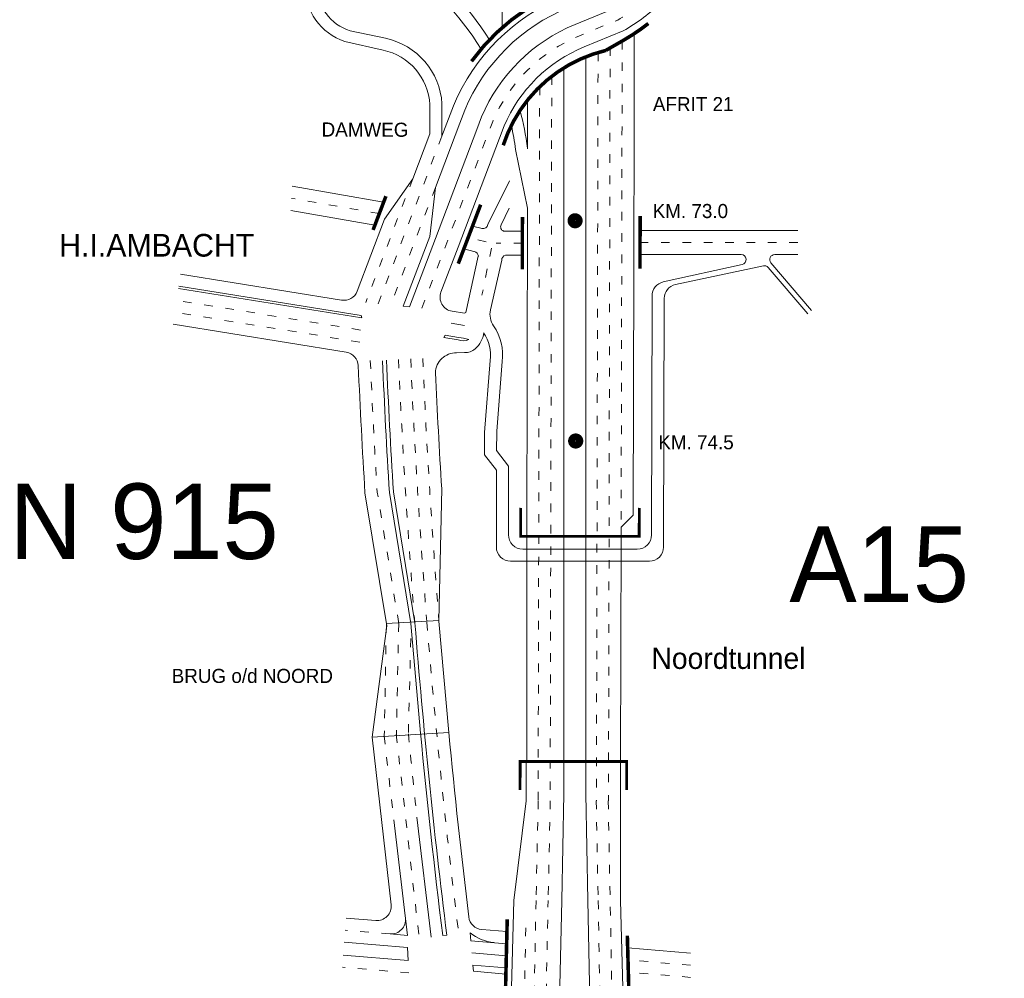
# Model space of a CAD drawing. Header units: metres. Extents: x 534 to 2089, y -2348 to -1299.
# Tile 6 of 7: x 1922 to 2060, y -1612 to -1477. Entities that reach past the tile are written whole.
import ezdxf

# ---------------------------------------------------------------- set-up
doc = ezdxf.new("R2010")
doc.units = ezdxf.units.M
doc.linetypes.add('ACAD_ISO03W100', pattern=[30, 12, -18])
for name, color, linetype, lineweight in [('deelstrepen', 8, 'ACAD_ISO03W100', 0), ('HEKTO', 7, 'Continuous', 0), ('Kunstwerk', 7, 'Continuous', 0), ('RW-MARK', 7, 'Continuous', 0), ('Spoorweg solid', 7, 'Continuous', 0), ('Text', 7, 'Continuous', 0)]:
    doc.layers.add(name, color=color, linetype=linetype, lineweight=lineweight)

msp = doc.modelspace()

# ---------------------------------------------------------------- linework, layer by layer
at = {"layer": 'deelstrepen', "linetype": 'ACAD_ISO03W100', "ltscale": 0.1}
for p, q in [((2004.48, -1481.17), (2004.26, -1586.96)), ((2002.79, -1481.9), (2002.56, -1586.96)), ((1996.29, -1485.24), (1996.07, -1586.96)), ((1994.6, -1486.7), (1994.38, -1586.96)), ((1980.87, -1493.63), (1971.94, -1517.17)), ((1976.78, -1499.61), (1970.19, -1517)), ((1972.08, -1504.51), (1959.76, -1502.37)), ((1987.09, -1508.5), (1984.56, -1507.89)), ((1992.16, -1508.66), (1988.51, -1508.66)), ((2030.84, -1508.57), (2008.67, -1508.57)), ((1987.83, -1509.35), (1986.49, -1515.99)), ((1969.43, -1520.86), (1943.64, -1516.7)), ((1969.33, -1522.56), (1943.4, -1518.38)), ((1974.81, -1562.06), (1971.8, -1543.63)), ((1973.08, -1562.16), (1972.78, -1577.84)), ((1974.81, -1562.06), (1974.48, -1577.78)), ((1976.5, -1564.2), (1976.17, -1577.55)), ((1972.78, -1577.84), (1974.1, -1589.62)), ((1974.47, -1577.65), (1977.65, -1606)), ((1994.39, -1586.96), (1994.09, -1600.97)), ((1996.08, -1586.96), (1995.78, -1600.97)), ((2002.53, -1586.96), (2002.81, -1600.97)), ((2004.21, -1586.96), (2004.49, -1600.97)), ((1994.09, -1600.97), (1992.59, -1675.05)), ((1994.28, -1673.88), (1995.78, -1600.97)), ((2002.81, -1600.97), (2003.98, -1667.21)), ((2005.68, -1666.05), (2004.49, -1600.97)), ((1973.59, -1605.66), (1967.27, -1605.13)), ((1992.65, -1604.79), (1991.2, -1676)), ((2015.79, -1610.06), (2007, -1609.32)), ((1976.25, -1611.12), (1966.91, -1610.34)), ((2015.79, -1611.76), (2007.04, -1611.03))]:
    msp.add_line(p, q, dxfattribs=at)
at = {"layer": 'deelstrepen', "linetype": 'ACAD_ISO03W100', "ltscale": 0.1, "flags": 128}
msp.add_lwpolyline([(1978.07, -1517.78), (1981.55, -1508.62), (1987.35, -1493.33), (1988.01, -1491.57, -0.19745), (2000.2, -1479.53), (2005.56, -1477.34, 0.059027), (2010.6, -1473.55, 0.094518), (2016.29, -1465.39), (2026.59, -1442.36)], format="xyb", dxfattribs=at)
at = {"layer": 'deelstrepen', "linetype": 'ACAD_ISO03W100', "ltscale": 0.1}
msp.add_lwpolyline([(2006.18, -1480.28), (2006.03, -1549.83)], dxfattribs=at)
at = {"layer": 'deelstrepen', "linetype": 'ACAD_ISO03W100', "ltscale": 0.1, "flags": 128}
msp.add_lwpolyline([(1979.96, -1500.83), (1973.69, -1517.35)], dxfattribs=at)
at = {"layer": 'deelstrepen', "linetype": 'ACAD_ISO03W100', "ltscale": 0.1}
for centre, radius, start, end in [((2981.85, -1481.47), 1011.97, 182.47294, 183.52168), ((2984.12, -1481.41), 1010.27, 182.47294, 184.57043), ((2984.12, -1481.41), 1008.57, 182.47294, 184.57043), ((2984.12, -1481.41), 1006.87, 182.47294, 184.57529), ((2984.12, -1481.41), 1008.57, 184.57529, 187.07766), ((2984.12, -1481.41), 1012.52, 185.44824, 186.11473)]:
    msp.add_arc(centre, radius, start, end, dxfattribs=at)
at = {"layer": 'HEKTO', "const_width": 1.02, "flags": 128}
for points in [[(1999.57, -1504.97, 1), (1999.57, -1506.07, 1)], [(1999.65, -1535.89, 1), (1999.65, -1537, 1)]]:
    msp.add_lwpolyline(points, format="xyb", close=True, dxfattribs=at)
at = {"layer": 'Kunstwerk', "color": 9}
for p, q in [((1992.77, -1549.83), (1992.77, -1581.45)), ((1997.99, -1549.83), (1997.99, -1581.45)), ((2001.09, -1549.83), (2001.09, -1581.45)), ((2006.03, -1549.83), (2005.96, -1581.45))]:
    msp.add_line(p, q, dxfattribs=at)
at = {"layer": 'Kunstwerk'}
for p, q in [((1980.45, -1561.64), (1973.08, -1562.07)), ((1981.83, -1577.4), (1980.45, -1561.73)), ((1973.12, -1562.38), (1971.09, -1578.03)), ((1981.83, -1577.4), (1971.09, -1578.03))]:
    msp.add_line(p, q, dxfattribs=at)
at = {"layer": 'Kunstwerk', "const_width": 0.5}
for points in [[(1985.03, -1483.13, -0.139045), (1997.62, -1473.24), (2002.51, -1471.24, 0.053125), (2005.88, -1468.66, 0.087072), (2009.86, -1463.11, 0.087072)], [(1989.48, -1494.92), (1990.12, -1493.21, -0.237155), (2003.88, -1481.6), (2006.37, -1480.17, 0.035906), (2009.85, -1477.82, 0.035906)]]:
    msp.add_lwpolyline(points, format="xyb", dxfattribs=at)
at = {"layer": 'Kunstwerk'}
for points, const_width in [([(1971.21, -1506.81), (1973.01, -1502.07)], 0.5), ([(1983.17, -1511.54), (1986.31, -1503.26)], 0.5), ([(1992.17, -1504.97), (1992.16, -1512.36)], 0.5), ([(2008.69, -1504.87), (2008.68, -1512.26)], 0.5), ([(2008.58, -1545.83), (2008.57, -1549.83), (1991.92, -1549.83), (1991.93, -1545.83)], 0.4), ([(2006.8, -1585.45), (2006.81, -1581.45), (1991.85, -1581.45), (1991.84, -1585.45)], 0.4), ([(1990.04, -1603.62), (1989.73, -1616.38)], 0.5), ([(2006.9, -1605.9), (2007.23, -1617.84)], 0.5)]:
    msp.add_lwpolyline(points, dxfattribs=dict(at, const_width=const_width))
at = {"layer": 'RW-MARK'}
for p, q in [((1989.34, -1472.75), (1989.34, -1478.39)), ((1968.01, -1478.85), (1972.96, -1479.9)), ((1967.23, -1480.36), (1972.61, -1481.56)), ((2001.09, -1482.49), (2001.09, -1549.83)), ((1997.99, -1484.06), (1997.99, -1549.83)), ((1992.9, -1488.57), (1992.9, -1495.43)), ((1991.2, -1495.53), (1992.87, -1503.76)), ((1976.78, -1499.61), (1972.81, -1505.3)), ((1972.69, -1502.9), (1959.86, -1500.67)), ((1979.96, -1500.83), (1979.17, -1507.72)), ((1990.34, -1499.9), (1987.31, -1506.05)), ((1990.33, -1503.76), (1989.17, -1506.11)), ((1992.87, -1503.76), (1992.77, -1549.83)), ((1971.47, -1506.13), (1959.67, -1504.07)), ((1986.5, -1506.61), (1985.18, -1506.26)), ((1992.17, -1506.97), (1989.52, -1506.97)), ((2030.84, -1506.87), (2008.67, -1506.87)), ((1985.52, -1509.86), (1983.97, -1509.44)), ((1985.98, -1510.49), (1984.22, -1518.39)), ((1992.16, -1510.36), (1989.79, -1510.36)), ((2022.88, -1510.26), (2008.67, -1510.26)), ((2022.88, -1510.26), (2008.68, -1510.26)), ((2030.84, -1510.26), (2027.59, -1510.26)), ((1989.27, -1511.07), (1987.69, -1518.04)), ((2023.01, -1511.67), (2011.94, -1514.11)), ((2026, -1511.83), (2013.65, -1514.47)), ((2026.67, -1512.07), (2032.23, -1518.57)), ((2027.05, -1511.43), (2032.77, -1518.11)), ((2007.8, -1512.26), (2007.73, -1546.86)), ((1969.55, -1518.83), (1943.93, -1514.7)), ((1969.61, -1519.17), (1943.88, -1515.02)), ((2010.37, -1516.06), (2010.3, -1549.65)), ((1975.45, -1517.52), (1976.32, -1517.61)), ((2012.07, -1516.42), (2011.99, -1551.35)), ((1969.61, -1519.17), (1969.55, -1518.83)), ((1984.05, -1518.51), (1982.29, -1518.23)), ((1984.22, -1518.39), (1984.05, -1518.51)), ((1967.45, -1523.97), (1943.15, -1520.06)), ((1984.05, -1520.23), (1982.17, -1519.92)), ((1981.14, -1521.91), (1981.31, -1521.6)), ((1983.18, -1521.9), (1981.31, -1521.6)), ((1983.14, -1522.23), (1981.14, -1521.91)), ((1982.9, -1524.08), (1984.03, -1524.03)), ((1986.86, -1535.27), (1987.64, -1525.15)), ((1988.57, -1535.07), (1989.33, -1525.28)), ((1986.86, -1535.42), (1986.85, -1538.38)), ((1988.56, -1535.22), (1988.55, -1537.8)), ((1988.55, -1537.8), (1990.24, -1539.98)), ((1986.85, -1538.38), (1988.54, -1540.56)), ((1988.52, -1551.32), (1988.54, -1540.56)), ((1990.22, -1549.62), (1990.24, -1539.98)), ((1973.12, -1562.38), (1970.07, -1543.73)), ((1976.51, -1562.08), (1973.51, -1543.7)), ((1977.07, -1562), (1974.06, -1543.57)), ((1980.84, -1543.16), (1980.45, -1561.64)), ((2007.73, -1546.86), (2006.04, -1548.54)), ((2006.03, -1549.83), (2006.04, -1548.54)), ((2008.3, -1551.63), (1992.22, -1551.63)), ((2009.99, -1553.33), (1990.52, -1553.33)), ((1980.45, -1561.64), (1980.45, -1561.65)), ((1976.51, -1562.08), (1977.86, -1577.45)), ((1971.09, -1578.03), (1973.73, -1601.57)), ((1992.7, -1581.45), (1992.69, -1586.96)), ((1997.99, -1581.45), (1997.99, -1585.97)), ((2001.09, -1581.45), (2001.09, -1585.97)), ((2005.96, -1581.45), (2005.92, -1600.97)), ((1997.69, -1600.97), (1997.99, -1585.97)), ((2001.09, -1585.97), (2001.37, -1600.97)), ((1990.96, -1600.97), (1992.69, -1586.96)), ((1977.35, -1589.27), (1979.36, -1606.14)), ((1974.1, -1589.62), (1976.03, -1605.86)), ((1990.96, -1600.97), (1989.37, -1664.63)), ((1971.58, -1603.78), (1967.41, -1603.43)), ((1976.03, -1605.86), (1973.59, -1605.66)), ((1981.54, -1605.83), (1980.98, -1605.87)), ((1984.93, -1606.61), (1984.84, -1605.5)), ((1990, -1605.33), (1986.46, -1605.03)), ((1976.03, -1607.57), (1967.16, -1606.82)), ((1989.96, -1607.03), (1984.93, -1606.61)), ((1976.14, -1609.41), (1967.03, -1608.65)), ((1976.03, -1607.57), (1976.14, -1609.41)), ((1989.92, -1608.73), (1985.08, -1608.33)), ((2015.79, -1608.36), (2006.95, -1607.61)), ((1989.87, -1610.43), (1985.23, -1610.04)), ((1985.23, -1610.04), (1985.3, -1610.9)), ((1989.85, -1611.29), (1985.3, -1610.9))]:
    msp.add_line(p, q, dxfattribs=at)
at = {"layer": 'RW-MARK', "linetype": 'ACAD_ISO03W100', "ltscale": 0.5}
msp.add_line((2030.84, -1506.87), (2008.69, -1506.87), dxfattribs=at)
at = {"layer": 'RW-MARK'}
for points in [[(1980.74, -1515.54), (1983.14, -1509.22), (1988.94, -1493.93), (1989.59, -1492.21, -0.197042), (2000.85, -1481.11), (2006.31, -1478.87, 0.060153), (2011.78, -1474.77, 0.094605), (2017.84, -1466.08), (2027.37, -1444.77, -0.397053), (2029.91, -1443.72), (2059.82, -1455.03)], [(1980.87, -1489.12), (1980.87, -1493.63), (1981.79, -1491.22), (1982.49, -1489.36, -0.198579), (1997.95, -1474.03), (2002.9, -1472, 0.054023), (2006.47, -1469.27, 0.094106), (2010.86, -1462.96), (2013.57, -1456.9, 0.431585), (2012.45, -1454.22), (2011.38, -1453.81)], [(1979.96, -1500.83), (1983.37, -1491.82), (1984.07, -1489.99, -0.198295), (1998.59, -1475.6), (2003.66, -1473.52, 0.055659), (2007.65, -1470.49, 0.094246), (2012.41, -1463.65), (2015.94, -1455.77)], [(1976.32, -1517.61), (1979.96, -1508.02), (1985.76, -1492.72), (1986.44, -1490.94, -0.197815), (1999.56, -1477.96), (2004.8, -1475.81, 0.057786), (2009.42, -1472.33, 0.094421), (2014.74, -1464.69)], [(1944.18, -1513.02), (1966.79, -1516.66, 0.356036), (1968.98, -1515.4), (1972.81, -1505.3)]]:
    msp.add_lwpolyline(points, format="xyb", dxfattribs=at)
for points in [[(2007.8, -1512.26), (2007.85, -1491.69), (2007.85, -1479.26)], [(1976.78, -1499.61), (1979.17, -1493.31), (1979.17, -1489.22)], [(1975.45, -1517.52), (1979.17, -1507.72)]]:
    msp.add_lwpolyline(points, dxfattribs=at)
for centre, radius, start, end in [((1955.33, -1499.97), 37.84, 31.6448, 58.3016), ((1955.33, -1499.97), 36.15, 30.8528, 58.3016), ((1970.03, -1472.37), 8.47, 180.9452, 250.731), ((1970.08, -1472.35), 6.83, 181.0898, 252.3583), ((1970.89, -1489.68), 10, 3.2304, 78.0392), ((1970.89, -1489.68), 8.3, 3.2304, 78.0392), ((1955.33, -1499.97), 37.84, 7.0515, 15.2392), ((1955.33, -1499.97), 36.15, 7.0515, 12.5107), ((1986.62, -1505.91), 0.706, 260.121, 348.7447), ((1989.76, -1506.37), 0.644, 156.0622, 248.1684), ((1985.28, -1510.52), 0.706, 2.2027, 80.121), ((1989.98, -1511.04), 0.706, 105.9461, 182.2052), ((2022.88, -1510.97), 0.706, 280.452, 90), ((2027.59, -1510.97), 0.706, 90, 220.5686), ((2026.13, -1512.53), 0.706, 40.5686, 100.452), ((1990.45, -1518.67), 2.83, 167.2136, 214.7799), ((1982.29, -1524.33), 7.1, 352.3059, 34.7799), ((1983.37, -1520.89), 3.39, 309.5171, 353.9768), ((1982.27, -1524.34), 5.43, 351.4373, 34.7318), ((1983.84, -1520.38), 1.98, 249.0617, 293.7386), ((1981.76, -1532.65), 10.84, 74.5924, 82.4444), ((1967.13, -1525.95), 2, 2.5083, 80.8423), ((1982.81, -1526.92), 2.84, 88.1472, 178.7306), ((1984.17, -1522.06), 1.98, 266.1227, 313.1968), ((2980.13, -1481.57), 1011.97, 182.50835, 183.52168), ((2983.56, -1481.54), 1011.97, 182.47294, 183.52168), ((2984.12, -1481.41), 1011.97, 182.47294, 183.52168), ((2984.12, -1481.41), 1005.18, 182.59145, 183.52168), ((1988.86, -1535.43), 2, 175.6208, 179.8728), ((1990.56, -1535.22), 2, 175.5305, 179.8728), ((1992.22, -1549.63), 2, 179.8728, 270), ((2008.3, -1549.63), 2, 270, 359.8729), ((1990.52, -1551.33), 2, 179.8728, 270), ((2009.99, -1551.33), 2, 270, 359.8729), ((2984.12, -1481.41), 1010.26, 184.57529, 187.07389), ((2984.12, -1481.41), 1014.22, 185.44471, 185.46012), ((2984.12, -1481.41), 1010.83, 185.45179, 187.07263), ((2984.12, -1481.41), 1006.87, 185.47046, 186.95181), ((1971.74, -1601.79), 2, 265.2069, 6.3948), ((1986.63, -1603.04), 2, 186.9518, 265.2069), ((1973.76, -1603.66), 2, 265.2069, 6.7816), ((1988.69, -1600.9), 6, 229.9836, 265.2069)]:
    msp.add_arc(centre, radius, start, end, dxfattribs=at)
at = {"layer": 'RW-MARK', "ltscale": 0.5}
msp.add_arc((1982.61, -1516.25), 2, 159.2326, 260.8423, dxfattribs=at)
at = {"layer": 'Spoorweg solid'}
for p, q in [((1996.15, -1672.6), (1997.69, -1600.97)), ((2001.37, -1600.97), (2002.69, -1668.1)), ((2005.92, -1600.97), (2006.38, -1617.87))]:
    msp.add_line(p, q, dxfattribs=at)
for centre, start in [((2012.37, -1516.07), 102.4686), ((2014.07, -1516.43), 102.062)]:
    msp.add_arc(centre, 2, start, 179.8729, dxfattribs=at)

# ---------------------------------------------------------------- texts
at = {"layer": 'HEKTO'}
msp.add_text('KM. 73.0', height=1.978, dxfattribs=at).set_placement((2010.46, -1505.14))
at = {"layer": 'Text'}
for s, height, p in [('AFRIT 21', 1.978, (2010.49, -1490.13)), ('H.I.AMBACHT', 3.1791, (1927.14, -1510.55)), ('N 915', 10.597, (1920.14, -1553.01)), ('A15', 10.597, (2029.65, -1559.04)), ('Noordtunnel', 2.9672, (2010.29, -1568.45)), ('BRUG o/d NOORD', 1.9781, (1942.94, -1570.42))]:
    msp.add_text(s, height=height, dxfattribs=at).set_placement(p)
msp.add_text('DAMWEG', height=1.978, rotation=359.8138, dxfattribs=at).set_placement((1963.98, -1493.69))
at = {"layer": 'Text', "linetype": 'Continuous'}
msp.add_text('KM. 74.5', height=1.978, dxfattribs=at).set_placement((2011.25, -1537.61))

doc.saveas('drawing.dxf')
